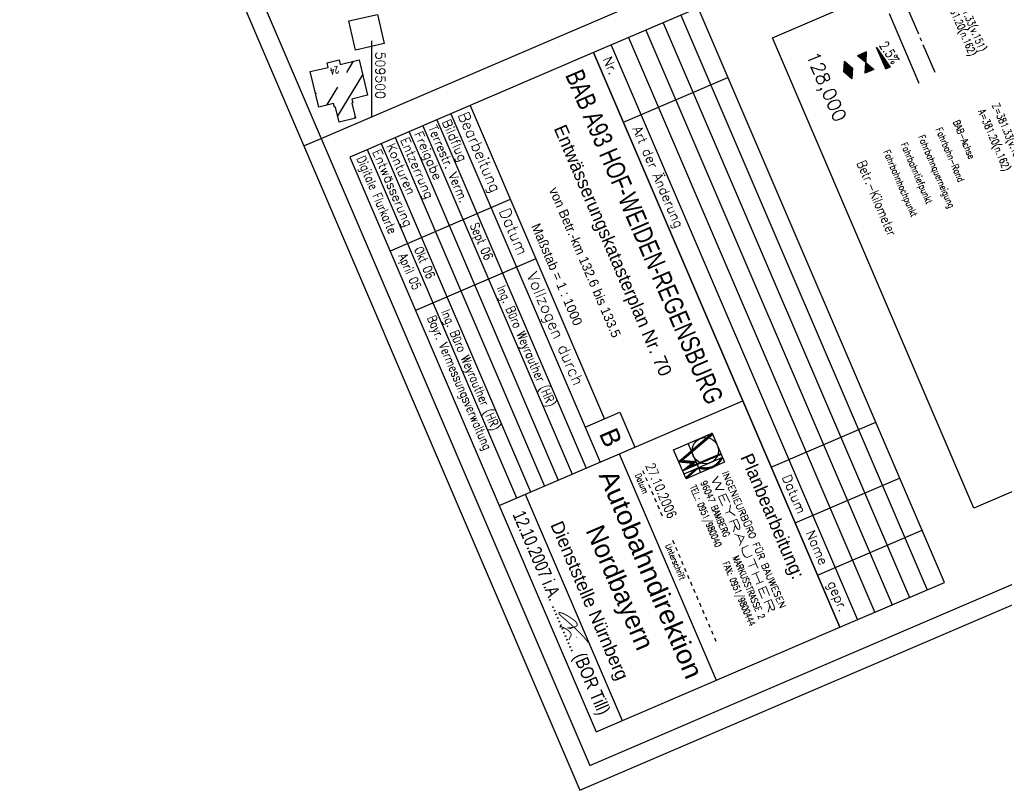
# Model space of a CAD drawing. Extents: x 509108 to 509828, y 489278 to 490439.
# Tile 2 of 9: x 509407 to 509667, y 489278 to 489482. Entities that reach past the tile are written whole.
import ezdxf
from ezdxf.enums import TextEntityAlignment as Align

# ---------------------------------------------------------------- set-up
doc = ezdxf.new("R2010")
doc.units = 0
doc.header["$LTSCALE"] = 10
doc.header["$MEASUREMENT"] = 0
for name, pattern in [('ACHSE', [5.5, 4, -0.5, 0.5, -0.5]), ('LT00', [0]), ('LT01', [0.2, 0.1, -0.1]), ('LT17', [0.15, 0.1, -0.05])]:
    doc.linetypes.add(name, pattern=pattern)
doc.layers.get('0').update_dxf_attribs({"linetype": 'LT00'})
for name, color, linetype in [('---Unterschrift_Till', 7, 'LT00'), ('--SCHACHTBESCHRIFT', 5, 'Continuous'), ('--ZEICHENERKLÄR', 7, 'Continuous'), ('025', 7, 'Continuous'), ('035', 250, 'Continuous'), ('050', 250, 'Continuous'), ('070', 155, 'Continuous'), ('A-TEXT-KILOMETER', 30, 'LT17'), ('AX-020', 250, 'ACHSE'), ('DFK_BEB_SCHR', 254, 'LT00'), ('DFK_BEBAUUNG', 250, 'LT00'), ('HTP_WEST', 11, 'LT00'), ('QUER_OST', 11, 'LT00'), ('RAHMEN', 250, 'Continuous'), ('STAT_500', 250, 'LT00'), ('V_AFBR_BAB', 250, 'LT00'), ('V_RASTER', 250, 'LT00')]:
    doc.layers.add(name, color=color, linetype=linetype)
doc.styles.add('Kilometrierung', font='romans.shx')
doc.styles.add('ROMAND', font='romand', dxfattribs={"height": 0.3})
doc.styles.add('ROMANS', font='romans.shx', dxfattribs={"width": 0.8})
doc.styles.add('schachtbeschriftung', font='romans.shx', dxfattribs={"width": 0.75, "height": 0.2})
doc.styles.get("Standard").update_dxf_attribs({"font": 'romans.shx', "width": 0.8})
doc.styles.add('UNIR-H', font='unir_h.shx', dxfattribs={"width": 0.8})

# ---------------------------------------------------------------- blocks, each defined once
blk = doc.blocks.new('SYMB0071')
at = {"color": 0, "linetype": 'ByBlock'}
for p, q in [((-0.5, 0), (0, 0.25)), ((0, -0.25), (-0.5, 0)), ((-0.5, 0), (-0.5, 0)), ((-0.48, -0.01), (-0.48, 0.01)), ((-0.46, -0.02), (-0.46, 0.02)), ((-0.44, -0.03), (-0.44, 0.03)), ((-0.42, -0.04), (-0.42, 0.04)), ((-0.4, -0.05), (-0.4, 0.05)), ((-0.38, -0.06), (-0.38, 0.06)), ((-0.36, -0.07), (-0.36, 0.07)), ((-0.34, -0.08), (-0.34, 0.08)), ((-0.32, -0.09), (-0.32, 0.09)), ((-0.3, -0.1), (-0.3, 0.1)), ((-0.28, -0.11), (-0.28, 0.11)), ((-0.26, -0.12), (-0.26, 0.12)), ((-0.24, -0.13), (-0.24, 0.13)), ((-0.22, -0.14), (-0.22, 0.14)), ((-0.2, -0.15), (-0.2, 0.15)), ((-0.18, -0.16), (-0.18, 0.16)), ((-0.16, -0.17), (-0.16, 0.17)), ((-0.14, -0.18), (-0.14, 0.18)), ((-0.12, -0.19), (-0.12, 0.19)), ((-0.1, -0.2), (-0.1, 0.2)), ((-0.08, -0.21), (-0.08, 0.21)), ((-0.06, -0.22), (-0.06, 0.22)), ((-0.04, -0.23), (-0.04, 0.23)), ((-0.02, -0.24), (-0.02, 0.24)), ((0, 0.25), (0.5, 0)), ((0, -0.25), (0, 0.25)), ((0.5, 0), (0, -0.25)), ((0.02, -0.24), (0.02, 0.24)), ((0.04, -0.23), (0.04, 0.23)), ((0.06, -0.22), (0.06, 0.22)), ((0.08, -0.21), (0.08, 0.21)), ((0.1, -0.2), (0.1, 0.2)), ((0.12, -0.19), (0.12, 0.19)), ((0.14, -0.18), (0.14, 0.18)), ((0.16, -0.17), (0.16, 0.17)), ((0.18, -0.16), (0.18, 0.16)), ((0.2, -0.15), (0.2, 0.15)), ((0.22, -0.14), (0.22, 0.14)), ((0.24, -0.13), (0.24, 0.13)), ((0.26, -0.12), (0.26, 0.12)), ((0.28, -0.11), (0.28, 0.11)), ((0.3, -0.1), (0.3, 0.1)), ((0.32, -0.09), (0.32, 0.09)), ((0.34, -0.08), (0.34, 0.08)), ((0.36, -0.07), (0.36, 0.07)), ((0.38, -0.06), (0.38, 0.06)), ((0.4, -0.05), (0.4, 0.05)), ((0.42, -0.04), (0.42, 0.04)), ((0.44, -0.03), (0.44, 0.03)), ((0.46, -0.02), (0.46, 0.02)), ((0.48, -0.01), (0.48, 0.01))]:
    blk.add_line(p, q, dxfattribs=at)
blk = doc.blocks.new('SYMB0072')
at = {"color": 0, "linetype": 'ByBlock'}
for p, q in [((-0.5, -0.25), (-0.5, 0.25)), ((-0.5, 0.25), (0, 0)), ((-0.5, -0.25), (-0.5, 0.25)), ((0, 0), (-0.5, -0.25)), ((-0.48, -0.24), (-0.48, 0.24)), ((-0.46, -0.23), (-0.46, 0.23)), ((-0.44, -0.22), (-0.44, 0.22)), ((-0.42, -0.21), (-0.42, 0.21)), ((-0.4, -0.2), (-0.4, 0.2)), ((-0.38, -0.19), (-0.38, 0.19)), ((-0.36, -0.18), (-0.36, 0.18)), ((-0.34, -0.17), (-0.34, 0.17)), ((-0.32, -0.16), (-0.32, 0.16)), ((-0.3, -0.15), (-0.3, 0.15)), ((-0.28, -0.14), (-0.28, 0.14)), ((-0.26, -0.13), (-0.26, 0.13)), ((-0.24, -0.12), (-0.24, 0.12)), ((-0.22, -0.11), (-0.22, 0.11)), ((-0.2, -0.1), (-0.2, 0.1)), ((-0.18, -0.09), (-0.18, 0.09)), ((-0.16, -0.08), (-0.16, 0.08)), ((-0.14, -0.07), (-0.14, 0.07)), ((-0.12, -0.06), (-0.12, 0.06)), ((-0.1, -0.05), (-0.1, 0.05)), ((-0.08, -0.04), (-0.08, 0.04)), ((-0.06, -0.03), (-0.06, 0.03)), ((-0.04, -0.02), (-0.04, 0.02)), ((-0.02, -0.01), (-0.02, 0.01)), ((0.02, -0.01), (0.02, 0.01)), ((0.04, -0.02), (0.04, 0.02)), ((0.06, -0.03), (0.06, 0.03)), ((0.08, -0.04), (0.08, 0.04)), ((0.1, -0.05), (0.1, 0.05)), ((0.12, -0.06), (0.12, 0.06)), ((0.14, -0.07), (0.14, 0.07)), ((0.16, -0.08), (0.16, 0.08)), ((0.18, -0.09), (0.18, 0.09)), ((0.2, -0.1), (0.2, 0.1)), ((0.22, -0.11), (0.22, 0.11)), ((0.24, -0.12), (0.24, 0.12)), ((0.26, -0.13), (0.26, 0.13)), ((0.28, -0.14), (0.28, 0.14)), ((0.3, -0.15), (0.3, 0.15)), ((0.32, -0.16), (0.32, 0.16)), ((0.34, -0.17), (0.34, 0.17)), ((0.36, -0.18), (0.36, 0.18)), ((0.38, -0.19), (0.38, 0.19)), ((0.4, -0.2), (0.4, 0.2)), ((0.42, -0.21), (0.42, 0.21)), ((0.44, -0.22), (0.44, 0.22)), ((0.46, -0.23), (0.46, 0.23)), ((0.48, -0.24), (0.48, 0.24)), ((0.5, -0.25), (0.5, 0.25))]:
    blk.add_line(p, q, dxfattribs=at)
blk.add_lwpolyline([(0, 0), (0.5, 0.25), (0.5, -0.25), (0, 0)], dxfattribs=at)
blk = doc.blocks.new('Unterschrift Till')
at = {"layer": '---Unterschrift_Till', "const_width": 0.025, "flags": 128}
blk.add_lwpolyline([(-2.194, 0.479), (-2.202, 0.469), (-2.208, 0.462), (-2.213, 0.455), (-2.217, 0.45), (-2.221, 0.445), (-2.224, 0.441), (-2.226, 0.438), (-2.229, 0.434), (-2.231, 0.431), (-2.233, 0.428), (-2.235, 0.425), (-2.238, 0.422), (-2.24, 0.419), (-2.242, 0.416), (-2.244, 0.413), (-2.247, 0.41), (-2.249, 0.406), (-2.251, 0.402), (-2.252, 0.399), (-2.254, 0.395), (-2.255, 0.392), (-2.257, 0.389), (-2.257, 0.387), (-2.258, 0.385), (-2.258, 0.384), (-2.258, 0.385), (-2.257, 0.386), (-2.256, 0.387), (-2.255, 0.39), (-2.253, 0.393), (-2.252, 0.398), (-2.25, 0.403), (-2.247, 0.409), (-2.245, 0.416), (-2.243, 0.424), (-2.24, 0.432), (-2.238, 0.44), (-2.235, 0.448), (-2.233, 0.456), (-2.23, 0.464), (-2.228, 0.472), (-2.226, 0.48), (-2.224, 0.487), (-2.222, 0.494), (-2.221, 0.501), (-2.219, 0.507), (-2.218, 0.514), (-2.217, 0.52), (-2.215, 0.526), (-2.214, 0.532), (-2.213, 0.538), (-2.212, 0.544), (-2.212, 0.55), (-2.211, 0.555), (-2.21, 0.561), (-2.21, 0.567), (-2.209, 0.573), (-2.209, 0.578), (-2.208, 0.584), (-2.208, 0.59), (-2.208, 0.595), (-2.208, 0.601), (-2.208, 0.606), (-2.209, 0.611), (-2.209, 0.615), (-2.21, 0.62), (-2.211, 0.624), (-2.212, 0.628), (-2.213, 0.632), (-2.214, 0.635), (-2.216, 0.638), (-2.217, 0.641), (-2.219, 0.643), (-2.22, 0.646), (-2.222, 0.648), (-2.224, 0.65), (-2.226, 0.651), (-2.228, 0.653), (-2.23, 0.654), (-2.232, 0.655), (-2.234, 0.656), (-2.236, 0.657), (-2.239, 0.658), (-2.241, 0.659), (-2.244, 0.66), (-2.246, 0.66), (-2.249, 0.661), (-2.252, 0.661), (-2.255, 0.662), (-2.259, 0.662), (-2.262, 0.662), (-2.266, 0.662), (-2.269, 0.662), (-2.273, 0.662), (-2.277, 0.661), (-2.281, 0.661), (-2.285, 0.66), (-2.289, 0.659), (-2.293, 0.659), (-2.298, 0.658), (-2.302, 0.657), (-2.306, 0.656), (-2.31, 0.654), (-2.314, 0.653), (-2.319, 0.652), (-2.323, 0.65), (-2.327, 0.649), (-2.331, 0.647), (-2.334, 0.646), (-2.338, 0.644), (-2.342, 0.643), (-2.346, 0.641), (-2.349, 0.639), (-2.353, 0.638), (-2.356, 0.636), (-2.359, 0.634), (-2.363, 0.633), (-2.366, 0.631), (-2.37, 0.629), (-2.374, 0.627), (-2.377, 0.626), (-2.381, 0.624), (-2.385, 0.622), (-2.389, 0.62), (-2.393, 0.617), (-2.397, 0.615), (-2.402, 0.613), (-2.406, 0.611), (-2.41, 0.608), (-2.414, 0.606), (-2.419, 0.603), (-2.424, 0.6), (-2.429, 0.597), (-2.434, 0.593), (-2.441, 0.589), (-2.447, 0.585), (-2.455, 0.58), (-2.463, 0.574), (-2.472, 0.569), (-2.48, 0.563), (-2.489, 0.557), (-2.498, 0.552), (-2.506, 0.546), (-2.514, 0.541), (-2.522, 0.536), (-2.529, 0.531), (-2.535, 0.527), (-2.541, 0.522), (-2.547, 0.518), (-2.552, 0.515), (-2.557, 0.511), (-2.562, 0.507), (-2.566, 0.504), (-2.57, 0.501), (-2.574, 0.497), (-2.578, 0.494), (-2.582, 0.491), (-2.586, 0.488), (-2.59, 0.485), (-2.593, 0.482), (-2.597, 0.479), (-2.6, 0.477), (-2.604, 0.474), (-2.607, 0.471), (-2.611, 0.469), (-2.614, 0.466), (-2.617, 0.463), (-2.621, 0.461), (-2.624, 0.458), (-2.628, 0.455), (-2.631, 0.452), (-2.635, 0.449), (-2.638, 0.446), (-2.641, 0.442), (-2.645, 0.439), (-2.648, 0.436), (-2.652, 0.432), (-2.656, 0.429), (-2.659, 0.426), (-2.663, 0.422), (-2.666, 0.419), (-2.669, 0.415), (-2.672, 0.412), (-2.675, 0.409), (-2.678, 0.405), (-2.681, 0.402), (-2.683, 0.399), (-2.685, 0.397), (-2.688, 0.394), (-2.69, 0.391), (-2.692, 0.389), (-2.694, 0.386), (-2.696, 0.384), (-2.698, 0.381), (-2.7, 0.379), (-2.702, 0.377), (-2.704, 0.375), (-2.706, 0.372), (-2.708, 0.37), (-2.71, 0.368), (-2.711, 0.366), (-2.713, 0.363), (-2.714, 0.361), (-2.715, 0.359), (-2.716, 0.356), (-2.717, 0.354), (-2.718, 0.352), (-2.719, 0.35), (-2.719, 0.348), (-2.72, 0.346), (-2.72, 0.345), (-2.72, 0.343), (-2.72, 0.342), (-2.72, 0.34), (-2.719, 0.339), (-2.718, 0.338), (-2.718, 0.337), (-2.717, 0.336), (-2.715, 0.335), (-2.714, 0.334), (-2.713, 0.333), (-2.711, 0.332), (-2.71, 0.331), (-2.708, 0.331), (-2.707, 0.33), (-2.705, 0.33), (-2.704, 0.33), (-2.702, 0.33), (-2.701, 0.33), (-2.699, 0.33), (-2.697, 0.33), (-2.696, 0.33), (-2.694, 0.33), (-2.692, 0.33), (-2.69, 0.33), (-2.688, 0.33), (-2.686, 0.33), (-2.683, 0.331), (-2.681, 0.331), (-2.678, 0.331), (-2.675, 0.332), (-2.672, 0.333), (-2.668, 0.334), (-2.664, 0.335), (-2.66, 0.337), (-2.655, 0.338), (-2.649, 0.341), (-2.643, 0.343), (-2.635, 0.346), (-2.628, 0.35), (-2.619, 0.354), (-2.61, 0.358), (-2.6, 0.362), (-2.59, 0.367), (-2.58, 0.372), (-2.57, 0.377), (-2.559, 0.382), (-2.548, 0.388), (-2.537, 0.393), (-2.526, 0.399), (-2.515, 0.404), (-2.504, 0.41), (-2.492, 0.415), (-2.481, 0.421), (-2.47, 0.427), (-2.458, 0.432), (-2.447, 0.438), (-2.436, 0.444), (-2.425, 0.449), (-2.414, 0.454), (-2.403, 0.459), (-2.393, 0.464), (-2.383, 0.469), (-2.374, 0.473), (-2.364, 0.478), (-2.355, 0.482), (-2.347, 0.486), (-2.338, 0.49), (-2.33, 0.494), (-2.321, 0.497), (-2.313, 0.501), (-2.305, 0.505), (-2.297, 0.509), (-2.288, 0.513), (-2.28, 0.516), (-2.271, 0.52), (-2.262, 0.524), (-2.254, 0.528), (-2.244, 0.532), (-2.235, 0.537), (-2.225, 0.541), (-2.216, 0.545), (-2.205, 0.549), (-2.195, 0.554), (-2.184, 0.558), (-2.174, 0.563), (-2.163, 0.568), (-2.151, 0.572), (-2.14, 0.577), (-2.129, 0.582), (-2.118, 0.587), (-2.107, 0.591), (-2.096, 0.596), (-2.086, 0.6), (-2.076, 0.604), (-2.066, 0.608), (-2.057, 0.612), (-2.048, 0.616), (-2.039, 0.619), (-2.031, 0.623), (-2.022, 0.626), (-2.014, 0.629), (-2.006, 0.633), (-1.997, 0.636), (-1.989, 0.64), (-1.98, 0.643), (-1.971, 0.646), (-1.962, 0.65), (-1.953, 0.653), (-1.943, 0.657), (-1.933, 0.661), (-1.923, 0.665), (-1.912, 0.669), (-1.902, 0.673), (-1.891, 0.677), (-1.88, 0.681), (-1.87, 0.685), (-1.86, 0.688), (-1.851, 0.692), (-1.842, 0.695), (-1.833, 0.698), (-1.825, 0.701), (-1.817, 0.703), (-1.809, 0.706), (-1.801, 0.708), (-1.793, 0.711), (-1.785, 0.713), (-1.777, 0.715), (-1.769, 0.717), (-1.762, 0.719), (-1.754, 0.721), (-1.747, 0.723), (-1.739, 0.725), (-1.732, 0.727), (-1.726, 0.729), (-1.719, 0.731), (-1.714, 0.731), (-1.709, 0.732), (-1.706, 0.731), (-1.704, 0.728), (-1.703, 0.725), (-1.705, 0.719)], dxfattribs=at)
at = {"layer": '---Unterschrift_Till', "flags": 128}
blk.add_lwpolyline([(-1.928, 0.508, 0.025, 0.012, 0), (-1.951, 0.519, 0.008, 0.008, 0), (-1.93, 0.521, 0.008, 0.008, 0)], format="xyseb", dxfattribs=at)
at = {"layer": '---Unterschrift_Till', "const_width": 0.025, "flags": 128}
blk.add_lwpolyline([(-2.338, 0.213, -0.009753), (-2.349, 0.213, -0.012873), (-2.357, 0.213, -0.000058), (-2.363, 0.214, -0.000395), (-2.363, 0.214, -0.003084), (-2.366, 0.214, -0.002987), (-2.369, 0.214, -0.121908), (-2.37, 0.215, -0.078365), (-2.372, 0.216, -0.169129), (-2.373, 0.218, -0.093053), (-2.372, 0.223, -0.048138), (-2.369, 0.228, -0.056178), (-2.366, 0.232, -0.016049), (-2.362, 0.235, 0.015861), (-2.359, 0.239, 0.023961), (-2.346, 0.253, -0.019597), (-2.331, 0.27, -0.016685), (-2.31, 0.29, -0.012958), (-2.281, 0.314, -0.012002), (-2.255, 0.335, -0.011524), (-2.226, 0.355, -0.011371), (-2.203, 0.37, -0.011002), (-2.178, 0.384, -0.019211), (-2.152, 0.397, -0.024277), (-2.13, 0.405, -0.018479), (-2.119, 0.408, -0.020969), (-2.11, 0.41, -0.037055), (-2.098, 0.411, -0.031487), (-2.085, 0.411, -0.034214), (-2.073, 0.409, -0.038344), (-2.063, 0.405, -0.027683), (-2.053, 0.4, -0.027965), (-2.044, 0.395, -0.023542), (-2.033, 0.386, -0.046995), (-2.028, 0.381, -0.007241), (-2.021, 0.372, -0.008919), (-2.017, 0.365, -0.000473), (-2.012, 0.358, 0.000599), (-2.007, 0.352, 0.001303), (-1.998, 0.338, 0.014886), (-1.997, 0.337, 0.023743), (-1.997, 0.337, 0.000688), (-1.988, 0.327, 0.002539), (-1.982, 0.321, 0.002137), (-1.975, 0.314, 0.108696), (-1.969, 0.311, 0.076722), (-1.96, 0.309, 0.135898), (-1.956, 0.31, 0.088438), (-1.95, 0.314)], format="xyb", dxfattribs=at)

msp = doc.modelspace()

# ---------------------------------------------------------------- linework, layer by layer
at = {"layer": '025'}
for p, q in [((509581.53, 489482.86), (509646.53, 489331.2)), ((509576.94, 489480.89), (509641.93, 489329.23)), ((509572.34, 489478.92), (509637.34, 489327.26)), ((509567.75, 489476.95), (509632.74, 489325.29)), ((509566.43, 489454.63), (509594.01, 489466.44)), ((509517.19, 489455.28), (509556.58, 489363.37)), ((509509.84, 489452.13), (509549.23, 489360.22)), ((509513.52, 489453.71), (509552.91, 489361.79)), ((509502.49, 489448.98), (509541.88, 489357.07)), ((509506.16, 489450.56), (509545.56, 489358.64)), ((509498.81, 489447.41), (509538.2, 489355.49)), ((509605.43, 489363.63), (509633.01, 489375.45)), ((509579.67, 489368.17), (509589.86, 489372.54)), ((509589.86, 489372.54), (509581.03, 489364.99)), ((509589.97, 489372.27), (509581.89, 489365.35)), ((509588.2, 489370.75), (509587.34, 489370.39)), ((509588.37, 489370.91), (509587.52, 489370.54)), ((509588.55, 489371.06), (509587.7, 489370.69)), ((509588.73, 489371.21), (509587.87, 489370.84)), ((509588.89, 489371.35), (509588.05, 489370.99)), ((509589.08, 489371.51), (509588.23, 489371.14)), ((509589.26, 489371.66), (509588.4, 489371.29)), ((509589.43, 489371.81), (509588.58, 489371.45)), ((509589.61, 489371.96), (509588.75, 489371.6)), ((509589.79, 489372.11), (509588.93, 489371.75)), ((509589.96, 489372.26), (509589.11, 489371.9)), ((509589.95, 489372.33), (509589.28, 489372.05)), ((509589.92, 489372.4), (509589.46, 489372.2)), ((509589.92, 489372.4), (509589.46, 489372.2)), ((509589.89, 489372.46), (509589.64, 489372.35)), ((509589.89, 489372.46), (509589.64, 489372.35)), ((509589.89, 489372.46), (509589.64, 489372.35)), ((509589.86, 489372.54), (509593.13, 489364.9)), ((509582.94, 489360.53), (509579.67, 489368.17)), ((509583.49, 489369.81), (509586.76, 489362.17)), ((509585.2, 489368.19), (509584.34, 489367.82)), ((509585.37, 489368.34), (509584.52, 489367.97)), ((509585.55, 489368.49), (509584.69, 489368.12)), ((509585.73, 489368.64), (509584.87, 489368.27)), ((509585.9, 489368.79), (509585.05, 489368.42)), ((509586.08, 489368.94), (509585.22, 489368.58)), ((509586.25, 489369.09), (509585.4, 489368.73)), ((509586.43, 489369.24), (509585.58, 489368.88)), ((509586.61, 489369.39), (509585.75, 489369.03)), ((509586.78, 489369.55), (509585.93, 489369.18)), ((509586.96, 489369.7), (509586.11, 489369.33)), ((509587.14, 489369.85), (509586.28, 489369.48)), ((509587.31, 489370), (509586.46, 489369.63)), ((509587.49, 489370.15), (509586.64, 489369.78)), ((509587.67, 489370.3), (509586.81, 489369.93)), ((509587.84, 489370.45), (509586.99, 489370.09)), ((509588.02, 489370.6), (509587.17, 489370.24)), ((509582.19, 489365.62), (509581.34, 489365.25)), ((509582.37, 489365.77), (509581.52, 489365.4)), ((509582.55, 489365.92), (509581.69, 489365.55)), ((509582.72, 489366.07), (509581.87, 489365.71)), ((509582.9, 489366.22), (509582.05, 489365.86)), ((509592.25, 489366.97), (509582.06, 489362.6)), ((509592.24, 489366.98), (509582.11, 489362.64)), ((509583.08, 489366.37), (509582.22, 489366.01)), ((509582.32, 489362.81), (509592.22, 489367.05)), ((509583.25, 489366.52), (509582.4, 489366.16)), ((509592.59, 489366.17), (509582.4, 489361.8)), ((509592.2, 489367.11), (509582.52, 489362.97)), ((509583.43, 489366.68), (509582.58, 489366.31)), ((509582.73, 489363.14), (509592.17, 489367.18)), ((509583.61, 489366.83), (509582.75, 489366.46)), ((509583.78, 489366.98), (509582.93, 489366.61)), ((509583.96, 489367.13), (509583.11, 489366.76)), ((509584.14, 489367.28), (509583.28, 489366.91)), ((509584.31, 489367.43), (509583.46, 489367.06)), ((509584.49, 489367.58), (509583.64, 489367.22)), ((509584.67, 489367.73), (509583.81, 489367.37)), ((509583.87, 489363.68), (509592.14, 489367.22)), ((509584.84, 489367.88), (509583.99, 489367.52)), ((509585.02, 489368.04), (509584.16, 489367.67)), ((509591.82, 489365.39), (509592.3, 489365.6)), ((509591.89, 489365.5), (509592.35, 489365.7)), ((509591.96, 489365.6), (509592.41, 489365.8)), ((509592.03, 489365.71), (509592.46, 489365.89)), ((509592.08, 489365.81), (509592.5, 489365.99)), ((509592.14, 489365.91), (509592.55, 489366.08)), ((509581.03, 489364.99), (509584.68, 489364.67)), ((509581.91, 489365.35), (509581.07, 489364.98)), ((509582.02, 489365.47), (509581.16, 489365.1)), ((509582.06, 489365.33), (509581.21, 489364.97)), ((509582.2, 489365.32), (509581.36, 489364.96)), ((509582.35, 489365.31), (509581.51, 489364.95)), ((509582.5, 489365.3), (509581.65, 489364.93)), ((509582.64, 489365.28), (509581.8, 489364.92)), ((509581.89, 489365.35), (509585.54, 489365.03)), ((509582.79, 489365.27), (509581.95, 489364.91)), ((509584.68, 489364.67), (509582.06, 489362.6)), ((509582.94, 489365.26), (509582.09, 489364.9)), ((509583.08, 489365.24), (509582.24, 489364.88)), ((509583.23, 489365.23), (509582.39, 489364.87)), ((509583.37, 489365.22), (509582.53, 489364.86)), ((509583.52, 489365.21), (509582.68, 489364.85)), ((509582.73, 489363.14), (509582.73, 489363.14)), ((509583.67, 489365.19), (509582.83, 489364.83)), ((509582.83, 489360.8), (509585.39, 489363.08)), ((509593.13, 489364.9), (509582.94, 489360.53)), ((509583.92, 489363.72), (509582.94, 489363.3)), ((509582.94, 489360.53), (509586.22, 489363.44)), ((509583.81, 489365.18), (509582.97, 489364.82)), ((509583.96, 489365.17), (509583.12, 489364.81)), ((509584.11, 489363.88), (509583.15, 489363.46)), ((509584.11, 489365.16), (509583.27, 489364.8)), ((509584.31, 489364.04), (509583.36, 489363.63)), ((509584.25, 489365.14), (509583.41, 489364.78)), ((509584.4, 489365.13), (509583.56, 489364.77)), ((509584.51, 489364.2), (509583.57, 489363.79)), ((509584.55, 489365.12), (509583.71, 489364.76)), ((509584.7, 489364.36), (509583.78, 489363.96)), ((509584.69, 489365.11), (509583.85, 489364.75)), ((509585.54, 489365.03), (509583.87, 489363.68)), ((509584.9, 489364.52), (509583.98, 489364.12)), ((509584.84, 489365.09), (509584, 489364.73)), ((509584.99, 489365.08), (509584.14, 489364.72)), ((509585.09, 489364.67), (509584.19, 489364.29)), ((509585.13, 489365.07), (509584.29, 489364.71)), ((509585.29, 489364.83), (509584.4, 489364.45)), ((509585.28, 489365.06), (509584.44, 489364.69)), ((509585.43, 489365.04), (509584.58, 489364.68)), ((509585.49, 489364.99), (509584.61, 489364.62)), ((509585.81, 489363.08), (509585, 489362.73)), ((509585.97, 489363.22), (509585.17, 489362.88)), ((509586.14, 489363.37), (509585.33, 489363.02)), ((509586.7, 489363.58), (509586.31, 489363.41)), ((509586.81, 489363.55), (509586.41, 489363.38)), ((509586.92, 489363.52), (509586.51, 489363.34)), ((509587.04, 489363.5), (509586.61, 489363.31)), ((509587.17, 489363.48), (509586.72, 489363.29)), ((509587.3, 489363.46), (509586.83, 489363.26)), ((509587.43, 489363.44), (509586.95, 489363.23)), ((509587.57, 489363.42), (509587.07, 489363.21)), ((509587.73, 489363.42), (509587.2, 489363.19)), ((509587.89, 489363.41), (509587.33, 489363.17)), ((509588.07, 489363.41), (509587.47, 489363.15)), ((509588.26, 489363.42), (509587.62, 489363.14)), ((509588.49, 489363.44), (509587.77, 489363.13)), ((509588.75, 489363.48), (509587.94, 489363.13)), ((509589.07, 489363.54), (509588.12, 489363.13)), ((509588.32, 489363.14), (509591.36, 489364.44)), ((509591.19, 489364.3), (509588.54, 489363.16)), ((509590.98, 489364.13), (509588.81, 489363.2)), ((509590.7, 489363.94), (509589.14, 489363.26)), ((509590.51, 489364.15), (509591.5, 489364.58)), ((509590.8, 489364.35), (509591.63, 489364.71)), ((509591.01, 489364.52), (509591.74, 489364.83)), ((509591.18, 489364.67), (509591.84, 489364.95)), ((509591.31, 489364.8), (509591.94, 489365.07)), ((509591.44, 489364.93), (509592.02, 489365.18)), ((509591.55, 489365.05), (509592.1, 489365.29)), ((509591.65, 489365.17), (509592.17, 489365.39)), ((509591.73, 489365.28), (509592.23, 489365.5)), ((509582.32, 489362.81), (509582.32, 489362.81)), ((509583.52, 489361.04), (509582.85, 489360.75)), ((509583.68, 489361.18), (509582.87, 489360.84)), ((509583.35, 489360.89), (509582.88, 489360.69)), ((509583.19, 489360.75), (509582.9, 489360.62)), ((509583.02, 489360.6), (509582.93, 489360.56)), ((509583.84, 489361.33), (509583.04, 489360.98)), ((509584.01, 489361.48), (509583.2, 489361.13)), ((509584.17, 489361.62), (509583.37, 489361.28)), ((509584.33, 489361.77), (509583.53, 489361.42)), ((509584.5, 489361.91), (509583.69, 489361.57)), ((509584.66, 489362.06), (509583.86, 489361.71)), ((509584.83, 489362.2), (509584.02, 489361.86)), ((509584.99, 489362.35), (509584.18, 489362)), ((509585.15, 489362.49), (509584.35, 489362.15)), ((509585.32, 489362.64), (509584.51, 489362.3)), ((509585.48, 489362.79), (509584.68, 489362.44)), ((509585.64, 489362.93), (509584.84, 489362.59)), ((509611.73, 489348.93), (509639.31, 489360.74)), ((509617.64, 489335.14), (509645.22, 489346.96))]:
    msp.add_line(p, q, dxfattribs=at)
at = {"layer": '025', "linetype": 'LT01'}
for p, q in [((509576.7, 489350.72), (509571.27, 489363.38)), ((509590.89, 489317.6), (509579.3, 489344.64))]:
    msp.add_line(p, q, dxfattribs=at)
at = {"layer": '025'}
msp.add_lwpolyline([(509745.63, 489536.86), (509798.81, 489412.78), (509658.91, 489352.82), (509605.73, 489476.91)], close=True, dxfattribs=at)
msp.add_circle((509588.04, 489367.99), 3.46, dxfattribs=at)
for centre, radius, start, end in [((509587.97, 489368.15), 5.03, 249.6043, 336.7925), ((509587.96, 489368.16), 4.75, 253.423, 332.9713)]:
    msp.add_arc(centre, radius, start, end, dxfattribs=at)
at = {"layer": '035'}
for p, q in [((509563.15, 489474.98), (509628.15, 489323.32)), ((509520.87, 489456.86), (509560.26, 489364.94)), ((509536.55, 489434.2), (509504.85, 489420.62)), ((509543.28, 489418.59), (509511.55, 489404.99))]:
    msp.add_line(p, q, dxfattribs=at)
at = {"layer": '050'}
for p, q in [((509525.93, 489459.03), (509561.38, 489376.3)), ((509533.61, 489353.52), (509597.95, 489381.1)), ((509565.32, 489367.11), (509590.92, 489307.37)), ((509540.5, 489356.48), (509566.1, 489296.73))]:
    msp.add_line(p, q, dxfattribs=at)
msp.add_lwpolyline([(509556.32, 489374.14), (509565.51, 489378.08), (509569.45, 489368.88)], dxfattribs=at)
at = {"layer": '070'}
for p, q in [((509494.21, 489445.44), (509533.61, 489353.52)), ((509533.61, 489353.52), (509559.21, 489293.78))]:
    msp.add_line(p, q, dxfattribs=at)
for points in [[(509558.55, 489473.01), (509623.55, 489321.35), (509651.13, 489333.17), (509586.13, 489484.83), (509558.55, 489473.01)], [(509559.21, 489293.78), (509623.55, 489321.35), (509558.55, 489473.01), (509494.21, 489445.44)]]:
    msp.add_lwpolyline(points, dxfattribs=at)
at = {"layer": 'AX-020', "ltscale": 0.2}
msp.add_line((509641.09, 489485.26), (509648.97, 489466.88), dxfattribs=at)
at = {"layer": 'DFK_BEB_SCHR'}
for p, q in [((509495.11, 489470.71), (509493.34, 489467.78)), ((509491, 489456.17), (509497.61, 489467.11)), ((509485.2, 489462.03), (509485.42, 489462.4)), ((509490.97, 489463.85), (509488.1, 489459.1)), ((509495.64, 489456.11), (509495.33, 489455.61))]:
    msp.add_line(p, q, dxfattribs=at)
at = {"layer": 'DFK_BEBAUUNG'}
for points in [[(509503.26, 489475.39), (509495.71, 489473.63), (509493.96, 489481.34), (509501.52, 489483.05), (509503.26, 489475.39)], [(509498.9, 489461.73), (509494.77, 489460.71), (509495.01, 489459.74), (509494.76, 489459.68), (509495.74, 489455.71), (509491.38, 489454.62), (509490.4, 489458.62), (509490.15, 489458.56), (509489.91, 489459.53), (509486.02, 489458.61), (509483.77, 489467.98), (509488.5, 489469.1), (509488.2, 489470.33), (509491.37, 489471.09), (509491.66, 489469.88), (509496.65, 489471.08), (509498.9, 489461.73)]]:
    msp.add_lwpolyline(points, dxfattribs=at)
at = {"layer": 'QUER_OST'}
for p, q in [((509633.25, 489474.29), (509633.24, 489474.29)), ((509633.35, 489474.04), (509633.4, 489474.07)), ((509633.4, 489473.92), (509633.48, 489473.96)), ((509633.56, 489473.85), (509633.45, 489473.8)), ((509633.63, 489473.74), (509633.5, 489473.68)), ((509633.56, 489473.56), (509633.71, 489473.62)), ((509633.61, 489473.44), (509633.78, 489473.52)), ((509633.86, 489473.4), (509633.66, 489473.32)), ((509633.94, 489473.29), (509633.71, 489473.2)), ((509633.76, 489473.07), (509634.01, 489473.18)), ((509633.81, 489472.95), (509634.09, 489473.07)), ((509634.17, 489472.96), (509633.87, 489472.83)), ((509634.24, 489472.85), (509633.92, 489472.71)), ((509633.97, 489472.59), (509634.32, 489472.74)), ((509634.02, 489472.47), (509634.39, 489472.63)), ((509634.47, 489472.52), (509634.07, 489472.35)), ((509634.55, 489472.41), (509634.13, 489472.23)), ((509634.18, 489472.11), (509634.62, 489472.3)), ((509634.23, 489471.99), (509634.7, 489472.19)), ((509634.77, 489472.07), (509634.28, 489471.86)), ((509634.85, 489471.97), (509634.33, 489471.74)), ((509634.39, 489471.62), (509634.93, 489471.85)), ((509634.44, 489471.5), (509635, 489471.74)), ((509635.08, 489471.63), (509634.49, 489471.38)), ((509635.15, 489471.52), (509634.54, 489471.26)), ((509634.59, 489471.14), (509635.23, 489471.41)), ((509634.64, 489471.02), (509635.31, 489471.3)), ((509635.38, 489471.19), (509634.7, 489470.89)), ((509635.46, 489471.08), (509634.75, 489470.77)), ((509634.8, 489470.65), (509635.54, 489470.97)), ((509634.85, 489470.53), (509635.61, 489470.86)), ((509635.69, 489470.75), (509634.9, 489470.41)), ((509635.76, 489470.64), (509634.96, 489470.29)), ((509635.01, 489470.17), (509635.84, 489470.52)), ((509635.06, 489470.05), (509635.92, 489470.41)), ((509635.99, 489470.3), (509635.11, 489469.93)), ((509636.07, 489470.19), (509635.16, 489469.81)), ((509635.22, 489469.68), (509636.14, 489470.08)), ((509635.27, 489469.56), (509636.22, 489469.97)), ((509636.3, 489469.86), (509635.32, 489469.44)), ((509636.37, 489469.75), (509635.37, 489469.32)), ((509635.42, 489469.2), (509636.45, 489469.64)), ((509635.48, 489469.08), (509636.52, 489469.53)), ((509636.6, 489469.42), (509635.53, 489468.96)), ((509636.68, 489469.31), (509635.58, 489468.84)), ((509635.63, 489468.71), (509636.75, 489469.2))]:
    msp.add_line(p, q, dxfattribs=at)
msp.add_lwpolyline([(509636.78, 489469.16), (509635.65, 489468.67), (509633.23, 489474.33), (509636.78, 489469.16)], dxfattribs=at)
at = {"layer": 'RAHMEN'}
msp.add_line((509482.07, 489448.39), (509486.66, 489450.36), dxfattribs=at)
for points in [[(509107.85, 490321.58), (509554.94, 489278.35), (509827.93, 489395.34), (509380.83, 490438.57), (509107.85, 490321.58)], [(509122.29, 490300.57), (509486.66, 489450.36), (509750.46, 489563.41), (509386.09, 490413.62), (509122.29, 490300.57)]]:
    msp.add_lwpolyline(points, dxfattribs=at)
at = {"layer": 'RAHMEN', "flags": 128}
msp.add_lwpolyline([(509486.66, 489450.36), (509557.57, 489284.91), (509821.36, 489397.97), (509750.46, 489563.41)], dxfattribs=at)
at = {"layer": 'V_AFBR_BAB'}
msp.add_line((509636.5, 489483.3), (509644.38, 489464.91), dxfattribs=at)
at = {"layer": 'V_RASTER'}
msp.add_line((509500, 489456.08), (509500, 489476.08), dxfattribs=at)

# ---------------------------------------------------------------- block references
at = {"layer": '---Unterschrift_Till', "xscale": 10.00000000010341, "yscale": 10.00000000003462, "zscale": 10, "rotation": 293.1984071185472}
msp.add_blockref('Unterschrift Till', (509557.01, 489298.91), dxfattribs=at)
at = {"layer": 'HTP_WEST', "yscale": 5.000000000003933, "zscale": 5}
for name, p, xscale, rotation in [('SYMB0072', (509630.34, 489470.37), 4.999999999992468, 113.1984071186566), ('SYMB0071', (509625.74, 489468.4), 5.000000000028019, 293.2027186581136)]:
    msp.add_blockref(name, p, dxfattribs=dict(at, xscale=xscale, rotation=rotation))

# ---------------------------------------------------------------- texts
at = {"layer": '--SCHACHTBESCHRIFT', "style": 'schachtbeschriftung', "width": 0.75}
for s, p in [('A=381.20(n.162)', (509650.97, 489487.89)), ('Z=381.33(v.151)', (509653.62, 489489.02)), ('Z=381.33(v.151)', (509663.63, 489459.12)), ('A=381.20(n.162)', (509659.96, 489457.55))]:
    msp.add_text(s, height=2, rotation=293.1985, dxfattribs=at).set_placement(p)
at = {"layer": '--ZEICHENERKLÄR', "linetype": 'Continuous', "style": 'ROMANS', "width": 0.8}
for s, height, p in [('BAB-Achse', 1.8, (509653.36, 489454.72)), ('Fahrbahnquerneigung', 1.8, (509644.17, 489450.78)), ('Fahrbahn-Rand', 1.8, (509648.77, 489452.75)), ('Fahrbahntiefpunkt', 1.8, (509639.58, 489448.81)), ('Fahrbahnhochpunkt', 1.8, (509634.98, 489446.84)), ('Betr.-Kilometer', 2.5, (509627.96, 489443.83))]:
    msp.add_text(s, height=height, rotation=293.1984, dxfattribs=at).set_placement(p)
at = {"layer": '025'}
for s, height, style, p in [('Nr.', 2.5, 'ROMANS', (509560.92, 489471.3)), ('Bildflug', 2.4, 'ROMANS', (509518.51, 489454.76)), ('Freigabe', 2.4, 'ROMANS', (509511.15, 489451.61)), ('Art der Änderung', 2.5, 'ROMANS', (509568.8, 489452.92)), ('Konturen', 2.4, 'ROMANS', (509503.8, 489448.46)), ('Entzerrung', 2.4, 'ROMANS', (509507.48, 489450.03)), ('Entwässerung', 2.4, 'ROMANS', (509500.12, 489446.88)), ('B', 5, 'UNIR-H', (509559.91, 489372.49)), ('Planbearbeitung:', 3.5, 'UNIR-H', (509597.21, 489366.26)), ('Datum', 2.5, 'ROMANS', (509608.19, 489361.01)), ('Name', 2.5, 'ROMANS', (509614.49, 489346.3)), ('gepr.', 2.5, 'ROMANS', (509620.2, 489332.97))]:
    msp.add_text(s, height=height, rotation=293.1984, dxfattribs=dict(at, style=style)).set_placement(p)
at = {"layer": '025', "style": 'UNIR-H'}
for s, width, p in [('BAB A93 HOF-WEIDEN-REGENSBURG', 0.78, (509569.69, 489423.39)), ('Autobahndirektion', 1.095, (509571.42, 489334.37))]:
    msp.add_text(s, height=5, rotation=293.1984, dxfattribs=dict(at, width=width)).set_placement(p, align=Align.CENTER)
at = {"layer": '025', "style": 'ROMANS'}
for s, height, width, p in [('Terrestr. Verm.', 2.4, 0.9, (509514.83, 489453.18)), ('Digitale Flurkarte', 2.4, 0.8, (509495.95, 489445.09)), ('Sept 06', 2.4, 0.8, (509525.86, 489427.45)), ('Okt 06', 2.4, 0.8, (509511.15, 489421.14)), ('April 05', 2.4, 0.8, (509506.98, 489419.35)), ('Ing. Büro Weyrauther (HR)', 2.4, 0.8, (509532.95, 489410.9)), ('Ing. Büro Weyrauther (HR)', 2.4, 0.8, (509518.24, 489404.6)), ('Bayr. Vermessungsverwaltung', 2.4, 0.8, (509514.57, 489403.02)), ('27.10.2006', 2.5, 0.8, (509572.19, 489364.02)), ('INGENIEURBÜRO FÜR BAUWESEN', 1.75, 1.03, (509592.37, 489362.1)), ('TEL.: 0951/980040   FAX: 0951/9800444', 1.75, 0.75, (509583.91, 489358.37)), ('96047 BAMBERG    MARKUSSTRASSE 2', 1.75, 0.81, (509586.71, 489359.57))]:
    msp.add_text(s, height=height, rotation=293.1984, dxfattribs=dict(at, width=width)).set_placement(p)
at = {"layer": '025', "style": 'UNIR-H'}
for s, height, p in [('Entwässerungskatasterplan Nr. 70', 3.5, (509562.07, 489420.12)), ('Maßstab = 1 : 1000', 2.5, (509547.71, 489413.96)), ('Dienststelle Nürnberg', 3.5, (509555.93, 489327.73)), ('Nordbayern', 5, (509563.27, 489330.88))]:
    msp.add_text(s, height=height, rotation=293.1984, dxfattribs=at).set_placement(p, align=Align.CENTER)
at = {"layer": '025', "linetype": 'LT01', "style": 'ROMANS', "width": 0.8}
for s, p in [('Datum', (509569.45, 489361.54)), ('Unterschrift', (509577.42, 489342.92))]:
    msp.add_text(s, height=1.6, rotation=293.1984, dxfattribs=at).set_placement(p)
at = {"layer": '025', "insert": (509549.61, 489325.02), "char_height": 3.5, "width": 60.5418, "attachment_point": 5, "rotation": 293.1984, "style": 'UNIR-H'}
msp.add_mtext('12.10.2007 i.A. ............. {\\fArial|b0|i0|c0|p34;(BOR Till)}', dxfattribs=at)
at = {"layer": '035'}
for s, height, style, width, p in [('Bearbeitung', 3, 'ROMANS', 0.95, (509522.66, 489456.54)), ('WEYRAUTHER', 2.079, 'ROMAND', 2.2, (509589.38, 489360.82))]:
    msp.add_text(s, height=height, rotation=293.1984, dxfattribs=dict(at, style=style, width=width)).set_placement(p)
at = {"layer": '035', "style": 'ROMANS'}
for s, p in [('Datum', (509533.53, 489431.17)), ('Vollzogen durch', (509540.78, 489414.26))]:
    msp.add_text(s, height=3, rotation=293.1984, dxfattribs=at).set_placement(p)
at = {"layer": 'A-TEXT-KILOMETER', "style": 'Kilometrierung'}
msp.add_text('128,000', height=3.5, rotation=293.1984, dxfattribs=at).set_placement((509623.84, 489455.08), align=Align.MIDDLE_RIGHT)
at = {"layer": 'DFK_BEBAUUNG', "width": 0.75}
msp.add_text('24', height=1.8, rotation=194.6197, dxfattribs=at).set_placement((509491.04, 489469.45))
at = {"layer": 'QUER_OST', "style": 'ROMANS', "width": 0.8}
msp.add_text('2.5%', height=2.5, rotation=304.5075, dxfattribs=at).set_placement((509633.81, 489474.89))
at = {"layer": 'STAT_500', "style": 'UNIR-H'}
msp.add_text('von Betr.-km 132.6 bis 133.5', height=2.5, rotation=293.1984, dxfattribs=at).set_placement((509555.14, 489417.15), align=Align.CENTER)
at = {"layer": 'V_RASTER', "width": 0.969}
msp.add_text(' 509500', height=2.5, rotation=269.9994, dxfattribs=at).set_placement((509501.02, 489474.89))

doc.saveas('drawing.dxf')
